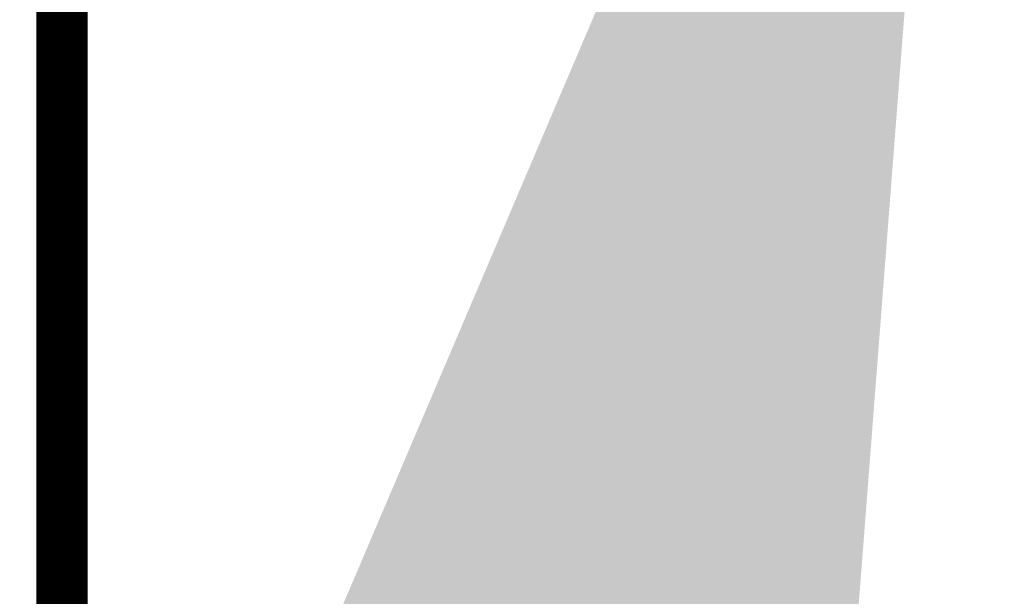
# Model space of a CAD drawing. Header units: inches. Extents: x 727810 to 1461440, y 2714588 to 5435005.
# Tile 7 of 233: x 728326 to 728345, y 2715560 to 2715572. Entities that reach past the tile are written whole.
import ezdxf

# ---------------------------------------------------------------- set-up
doc = ezdxf.new("R2010")
doc.units = ezdxf.units.IN
doc.header["$MEASUREMENT"] = 0
doc.layers.add('Inverter Room', color=7, linetype='Continuous')
doc.layers.add('pl cable iength', color=7, linetype='Continuous')
doc.styles.add('ROMANS', font='ROMANS.shx', dxfattribs={"height": 10})
doc.dimstyles.new('ROMANS$7', dxfattribs={"dimscale": 100, "dimtxt": 2.5, "dimasz": 2, "dimexe": 20, "dimexo": 20, "dimgap": 0.5, "dimtad": 1, "dimdec": 0, "dimrnd": 5, "dimzin": 0, "dimdsep": 46, "dimtxsty": 'ROMANS', "dimcen": 0.09, "dimdle": 20, "dimclrd": 256, "dimclre": 256, "dimclrt": 3, "dimadec": 0, "dimazin": 0, "dimtfac": 20, "dimtdec": 0, "dimtix": 1, "dimtmove": 2, "dimatfit": 3, "dimfxl": 1, "dimtolj": 1, "dimtzin": 0, "dimarcsym": 0})

msp = doc.modelspace()

# ---------------------------------------------------------------- linework, layer by layer
at = {"layer": 'pl cable iength', "color": 3, "lineweight": 40, "const_width": 1}
msp.add_lwpolyline([(728326.88333, 2715574.8582), (728326.88333, 2715554.80818), (729526.97076, 2715553.59968), (729909.95037, 2715554.4232)], dxfattribs=at)

# ---------------------------------------------------------------- leaders
at = {"layer": 'Inverter Room', "ltscale": 0.5}
msp.add_leader([(728344.57695, 2715588.99417, 0.148), (728344.33623, 2715588.01117, 0.148), (728343.76963, 2715588.01882, 0.148)], dimstyle='ROMANS$7', override={"dimtxt": 150, "dimgap": 0.5, "dimtad": 0, "dimtfill": 1, "dimarcsym": 1}, dxfattribs=at)

doc.saveas('drawing.dxf')
